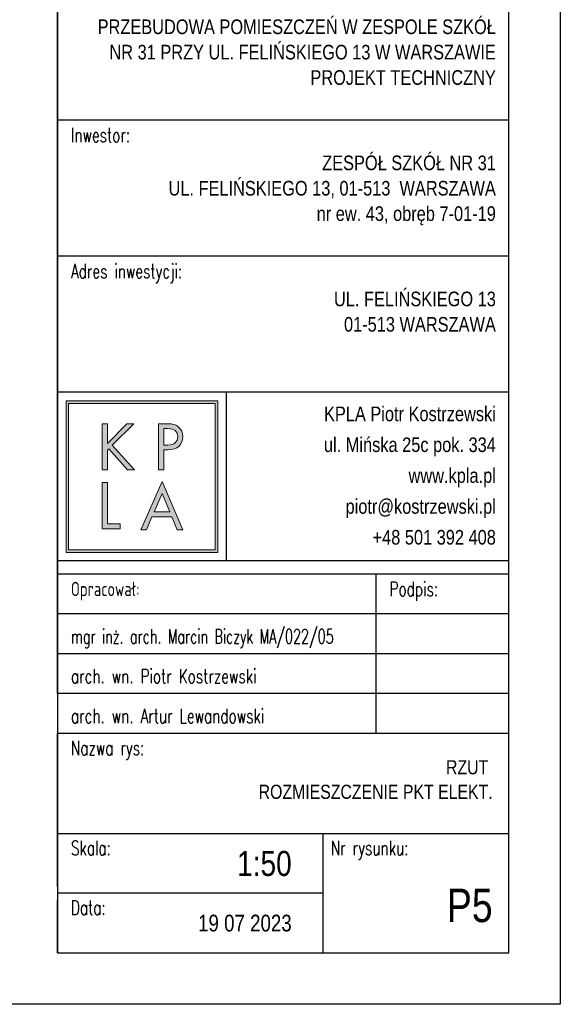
# Model space of a CAD drawing. Extents: x 678233 to 771511, y -128679 to -91169.
# Tile 57 of 62: x 767235 to 767655, y -97092 to -96326. Entities that reach past the tile are written whole.
import ezdxf
from ezdxf.enums import TextEntityAlignment as Align

# ---------------------------------------------------------------- set-up
doc = ezdxf.new("R2010")
doc.units = 0
doc.layers.get('0').update_dxf_attribs({"linetype": 'CONTINUOUS'})
doc.layers.get('Defpoints').update_dxf_attribs({"linetype": 'CONTINUOUS'})
doc.layers.add('ramka', color=2, linetype='CONTINUOUS')
doc.layers.add('tabelka', color=2, linetype='CONTINUOUS')
doc.layers.add('Warstwa 1', color=2, linetype='CONTINUOUS', lineweight=18)
doc.styles.add('ARIAL_CE', font='arial.ttf')
doc.styles.add('ROMANS', font='romans.shx', dxfattribs={"width": 0.6})

# ---------------------------------------------------------------- blocks, each defined once
blk = doc.blocks.new('kpla logo')
h = blk.add_hatch(color=256)
h.paths.add_polyline_path([(3.121, 6.59), (3.117, 6.585), (3.103, 6.571), (3.08, 6.548), (3.048, 6.516), (3.009, 6.477), (2.964, 6.431), (2.92, 6.387), (2.865, 6.332), (2.807, 6.273), (2.745, 6.211), (2.682, 6.148), (2.618, 6.083), (2.562, 6.027), (2.499, 5.963), (2.437, 5.901), (2.379, 5.842), (2.323, 5.786), (2.273, 5.735), (2.233, 5.695), (2.193, 5.655), (2.161, 5.622), (2.136, 5.598), (2.121, 5.583), (2.116, 5.577), (2.116, 5.596), (2.116, 5.651), (2.116, 5.735), (2.116, 5.835), (2.116, 5.956), (2.116, 6.083), (2.116, 6.204), (2.116, 6.325), (2.116, 6.431), (2.116, 6.512), (2.116, 6.569), (2.116, 6.59), (2.111, 6.59), (2.096, 6.59), (2.074, 6.59), (2.048, 6.59), (2.017, 6.59), (1.983, 6.59), (1.951, 6.59), (1.92, 6.59), (1.892, 6.59), (1.871, 6.59), (1.856, 6.59), (1.85, 6.59), (1.85, 6.547), (1.85, 6.418), (1.85, 6.221), (1.85, 5.988), (1.85, 5.707), (1.85, 5.409), (1.85, 5.128), (1.85, 4.846), (1.85, 4.597), (1.85, 4.41), (1.85, 4.277), (1.85, 4.229), (1.855, 4.229), (1.87, 4.229), (1.892, 4.229), (1.918, 4.229), (1.95, 4.229), (1.983, 4.229), (2.015, 4.229), (2.046, 4.229), (2.074, 4.229), (2.095, 4.229), (2.11, 4.229), (2.116, 4.229), (2.116, 4.247), (2.116, 4.302), (2.116, 4.387), (2.116, 4.488), (2.116, 4.608), (2.116, 4.737), (2.116, 4.858), (2.116, 4.979), (2.116, 5.086), (2.116, 5.167), (2.116, 5.224), (2.116, 5.245), (2.117, 5.246), (2.121, 5.249), (2.126, 5.255), (2.133, 5.262), (2.141, 5.27), (2.149, 5.278), (2.157, 5.286), (2.165, 5.294), (2.173, 5.301), (2.178, 5.307), (2.182, 5.31), (2.183, 5.312), (2.201, 5.292), (2.253, 5.233), (2.334, 5.143), (2.429, 5.036), (2.544, 4.907), (2.666, 4.77), (2.781, 4.641), (2.897, 4.512), (2.999, 4.398), (3.075, 4.312), (3.13, 4.251), (3.15, 4.229), (3.156, 4.229), (3.176, 4.229), (3.206, 4.229), (3.242, 4.229), (3.284, 4.229), (3.33, 4.229), (3.373, 4.229), (3.416, 4.229), (3.454, 4.229), (3.483, 4.229), (3.503, 4.229), (3.511, 4.229), (3.49, 4.251), (3.427, 4.32), (3.332, 4.425), (3.219, 4.55), (3.083, 4.7), (2.939, 4.859), (2.803, 5.009), (2.666, 5.159), (2.546, 5.292), (2.455, 5.392), (2.391, 5.463), (2.367, 5.489), (2.387, 5.509), (2.448, 5.569), (2.54, 5.661), (2.65, 5.769), (2.781, 5.9), (2.921, 6.039), (3.053, 6.17), (3.185, 6.302), (3.302, 6.418), (3.39, 6.505), (3.453, 6.567), (3.475, 6.59), (3.469, 6.59), (3.449, 6.59), (3.42, 6.59), (3.385, 6.59), (3.343, 6.59), (3.298, 6.59), (3.256, 6.59), (3.214, 6.59), (3.177, 6.59), (3.148, 6.59), (3.128, 6.59)], flags=0)
h.paths.add_polyline_path([(5.002, 4.229), (5.002, 4.231), (5.002, 4.238), (5.002, 4.252), (5.002, 4.271), (5.002, 4.294), (5.002, 4.322), (5.002, 4.354), (5.002, 4.39), (5.002, 4.421), (5.002, 4.462), (5.002, 4.505), (5.002, 4.551), (5.002, 4.598), (5.002, 4.647), (5.002, 4.696), (5.002, 4.745), (5.002, 4.785), (5.002, 4.834), (5.002, 4.883), (5.002, 4.93), (5.002, 4.976), (5.002, 5.02), (5.002, 5.062), (5.002, 5.101), (5.002, 5.129), (5.002, 5.162), (5.002, 5.191), (5.002, 5.216), (5.002, 5.235), (5.002, 5.25), (5.002, 5.259), (5.002, 5.262), (5.004, 5.262), (5.011, 5.262), (5.023, 5.262), (5.038, 5.262), (5.054, 5.262), (5.074, 5.262), (5.095, 5.262), (5.117, 5.262), (5.137, 5.262), (5.158, 5.262), (5.178, 5.262), (5.196, 5.262), (5.21, 5.262), (5.222, 5.262), (5.229, 5.262), (5.232, 5.262), (5.273, 5.263), (5.316, 5.265), (5.359, 5.269), (5.4, 5.274), (5.437, 5.28), (5.475, 5.288), (5.513, 5.298), (5.549, 5.309), (5.581, 5.32), (5.614, 5.334), (5.647, 5.349), (5.678, 5.365), (5.704, 5.381), (5.732, 5.401), (5.759, 5.421), (5.784, 5.443), (5.805, 5.464), (5.826, 5.488), (5.846, 5.514), (5.866, 5.541), (5.882, 5.567), (5.898, 5.596), (5.913, 5.627), (5.927, 5.658), (5.938, 5.687), (5.949, 5.72), (5.958, 5.754), (5.966, 5.788), (5.971, 5.819), (5.975, 5.854), (5.978, 5.889), (5.979, 5.924), (5.978, 5.958), (5.975, 5.996), (5.971, 6.033), (5.964, 6.069), (5.957, 6.102), (5.947, 6.137), (5.935, 6.171), (5.921, 6.204), (5.907, 6.233), (5.89, 6.265), (5.872, 6.295), (5.852, 6.324), (5.833, 6.349), (5.81, 6.375), (5.785, 6.4), (5.759, 6.423), (5.735, 6.444), (5.708, 6.464), (5.679, 6.483), (5.649, 6.5), (5.621, 6.514), (5.589, 6.528), (5.555, 6.541), (5.519, 6.552), (5.485, 6.56), (5.446, 6.568), (5.405, 6.575), (5.361, 6.581), (5.319, 6.584), (5.271, 6.587), (5.219, 6.589), (5.165, 6.59), (5.161, 6.59), (5.147, 6.59), (5.126, 6.59), (5.098, 6.59), (5.068, 6.59), (5.031, 6.59), (4.992, 6.59), (4.951, 6.59), (4.914, 6.59), (4.874, 6.59), (4.837, 6.59), (4.803, 6.59), (4.778, 6.59), (4.756, 6.59), (4.742, 6.59), (4.736, 6.59), (4.736, 6.567), (4.736, 6.493), (4.736, 6.375), (4.736, 6.221), (4.736, 6.057), (4.736, 5.853), (4.736, 5.635), (4.736, 5.409), (4.736, 5.206), (4.736, 4.986), (4.736, 4.781), (4.736, 4.597), (4.736, 4.457), (4.736, 4.335), (4.736, 4.256), (4.736, 4.229), (4.739, 4.229), (4.747, 4.229), (4.761, 4.229), (4.778, 4.229), (4.796, 4.229), (4.819, 4.229), (4.844, 4.229), (4.869, 4.229), (4.892, 4.229), (4.917, 4.229), (4.94, 4.229), (4.96, 4.229), (4.976, 4.229), (4.99, 4.229), (4.999, 4.229)], flags=0)
h.paths.add_polyline_path([(5.214, 5.503), (5.214, 5.503), (5.213, 5.503), (5.21, 5.503), (5.206, 5.503), (5.201, 5.503), (5.195, 5.503), (5.189, 5.503), (5.181, 5.503), (5.176, 5.503), (5.167, 5.503), (5.158, 5.503), (5.149, 5.503), (5.139, 5.503), (5.129, 5.503), (5.119, 5.503), (5.108, 5.503), (5.101, 5.503), (5.091, 5.503), (5.08, 5.503), (5.071, 5.503), (5.061, 5.503), (5.052, 5.503), (5.043, 5.503), (5.035, 5.503), (5.03, 5.503), (5.023, 5.503), (5.017, 5.503), (5.012, 5.503), (5.008, 5.503), (5.004, 5.503), (5.003, 5.503), (5.002, 5.503), (5.002, 5.51), (5.002, 5.537), (5.002, 5.579), (5.002, 5.635), (5.002, 5.691), (5.002, 5.764), (5.002, 5.843), (5.002, 5.924), (5.002, 5.994), (5.002, 6.073), (5.002, 6.148), (5.002, 6.214), (5.002, 6.262), (5.002, 6.307), (5.002, 6.335), (5.002, 6.345), (5.004, 6.345), (5.01, 6.345), (5.019, 6.345), (5.032, 6.345), (5.045, 6.345), (5.062, 6.345), (5.08, 6.345), (5.099, 6.345), (5.115, 6.345), (5.134, 6.345), (5.151, 6.345), (5.166, 6.345), (5.177, 6.345), (5.188, 6.345), (5.194, 6.345), (5.197, 6.345), (5.228, 6.345), (5.262, 6.344), (5.295, 6.342), (5.326, 6.339), (5.352, 6.336), (5.38, 6.332), (5.406, 6.326), (5.432, 6.32), (5.452, 6.314), (5.475, 6.306), (5.497, 6.297), (5.518, 6.287), (5.535, 6.278), (5.554, 6.266), (5.572, 6.253), (5.59, 6.239), (5.603, 6.227), (5.618, 6.212), (5.631, 6.196), (5.644, 6.179), (5.655, 6.163), (5.666, 6.145), (5.676, 6.125), (5.686, 6.105), (5.693, 6.087), (5.7, 6.065), (5.706, 6.043), (5.711, 6.02), (5.715, 6), (5.718, 5.977), (5.72, 5.952), (5.72, 5.928), (5.719, 5.884), (5.713, 5.836), (5.702, 5.79), (5.687, 5.748), (5.67, 5.714), (5.647, 5.678), (5.62, 5.644), (5.588, 5.614), (5.558, 5.592), (5.519, 5.568), (5.476, 5.548), (5.429, 5.531), (5.386, 5.52), (5.333, 5.511), (5.275, 5.505)], flags=0)
h.paths.add_polyline_path([(2.116, 1.461), (2.116, 1.464), (2.116, 1.479), (2.116, 1.507), (2.116, 1.545), (2.116, 1.594), (2.116, 1.651), (2.116, 1.718), (2.116, 1.791), (2.116, 1.848), (2.116, 1.933), (2.116, 2.023), (2.116, 2.117), (2.116, 2.214), (2.116, 2.314), (2.116, 2.416), (2.116, 2.519), (2.116, 2.592), (2.116, 2.695), (2.116, 2.795), (2.116, 2.894), (2.116, 2.989), (2.116, 3.08), (2.116, 3.166), (2.116, 3.247), (2.116, 3.3), (2.116, 3.368), (2.116, 3.429), (2.116, 3.48), (2.116, 3.521), (2.116, 3.552), (2.116, 3.571), (2.116, 3.577), (2.113, 3.577), (2.105, 3.577), (2.092, 3.577), (2.074, 3.577), (2.057, 3.577), (2.034, 3.577), (2.009, 3.577), (1.983, 3.577), (1.961, 3.577), (1.936, 3.577), (1.913, 3.577), (1.892, 3.577), (1.877, 3.577), (1.863, 3.577), (1.854, 3.577), (1.85, 3.577), (1.85, 3.556), (1.85, 3.483), (1.85, 3.364), (1.85, 3.208), (1.85, 3.051), (1.85, 2.846), (1.85, 2.625), (1.85, 2.397), (1.85, 2.201), (1.85, 1.979), (1.85, 1.771), (1.85, 1.585), (1.85, 1.45), (1.85, 1.325), (1.85, 1.245), (1.85, 1.216), (1.858, 1.216), (1.887, 1.216), (1.933, 1.216), (1.993, 1.216), (2.054, 1.216), (2.133, 1.216), (2.219, 1.216), (2.307, 1.216), (2.383, 1.216), (2.469, 1.216), (2.549, 1.216), (2.621, 1.216), (2.673, 1.216), (2.722, 1.216), (2.753, 1.216), (2.764, 1.216), (2.764, 1.219), (2.764, 1.226), (2.764, 1.238), (2.764, 1.255), (2.764, 1.271), (2.764, 1.292), (2.764, 1.315), (2.764, 1.339), (2.764, 1.359), (2.764, 1.382), (2.764, 1.403), (2.764, 1.422), (2.764, 1.436), (2.764, 1.449), (2.764, 1.458), (2.764, 1.461), (2.758, 1.461), (2.738, 1.461), (2.705, 1.461), (2.662, 1.461), (2.619, 1.461), (2.563, 1.461), (2.502, 1.461), (2.44, 1.461), (2.386, 1.461), (2.325, 1.461), (2.268, 1.461), (2.217, 1.461), (2.18, 1.461), (2.146, 1.461), (2.124, 1.461)], flags=0)
h.paths.add_polyline_path([(4.4, 1.829), (4.402, 1.829), (4.41, 1.829), (4.423, 1.829), (4.441, 1.829), (4.464, 1.829), (4.492, 1.829), (4.523, 1.829), (4.558, 1.829), (4.586, 1.829), (4.626, 1.829), (4.669, 1.829), (4.714, 1.829), (4.76, 1.829), (4.808, 1.829), (4.856, 1.829), (4.905, 1.829), (4.941, 1.829), (4.99, 1.829), (5.037, 1.829), (5.084, 1.829), (5.129, 1.829), (5.172, 1.829), (5.213, 1.829), (5.251, 1.829), (5.278, 1.829), (5.31, 1.829), (5.339, 1.829), (5.363, 1.829), (5.383, 1.829), (5.397, 1.829), (5.406, 1.829), (5.409, 1.829), (5.412, 1.823), (5.42, 1.802), (5.434, 1.768), (5.453, 1.724), (5.472, 1.679), (5.496, 1.621), (5.522, 1.559), (5.549, 1.494), (5.572, 1.438), (5.599, 1.375), (5.623, 1.317), (5.645, 1.264), (5.661, 1.225), (5.676, 1.19), (5.685, 1.168), (5.689, 1.16), (5.691, 1.16), (5.7, 1.16), (5.715, 1.16), (5.734, 1.16), (5.754, 1.16), (5.779, 1.16), (5.806, 1.16), (5.834, 1.16), (5.858, 1.16), (5.885, 1.16), (5.911, 1.16), (5.934, 1.16), (5.951, 1.16), (5.966, 1.16), (5.976, 1.16), (5.979, 1.16), (5.969, 1.182), (5.936, 1.26), (5.883, 1.384), (5.813, 1.546), (5.741, 1.714), (5.649, 1.929), (5.55, 2.159), (5.448, 2.397), (5.358, 2.606), (5.259, 2.837), (5.166, 3.054), (5.083, 3.248), (5.021, 3.392), (4.966, 3.521), (4.93, 3.605), (4.917, 3.634), (4.907, 3.611), (4.873, 3.534), (4.819, 3.41), (4.747, 3.248), (4.673, 3.079), (4.579, 2.865), (4.478, 2.635), (4.374, 2.397), (4.282, 2.188), (4.18, 1.957), (4.085, 1.74), (4, 1.546), (3.937, 1.402), (3.88, 1.273), (3.843, 1.189), (3.83, 1.16), (3.833, 1.16), (3.842, 1.16), (3.856, 1.16), (3.875, 1.16), (3.895, 1.16), (3.919, 1.16), (3.946, 1.16), (3.974, 1.16), (3.998, 1.16), (4.025, 1.16), (4.05, 1.16), (4.072, 1.16), (4.089, 1.16), (4.104, 1.16), (4.114, 1.16), (4.117, 1.16), (4.12, 1.166), (4.128, 1.187), (4.143, 1.22), (4.161, 1.264), (4.18, 1.31), (4.205, 1.368), (4.231, 1.43), (4.259, 1.494), (4.282, 1.551), (4.309, 1.613), (4.334, 1.672), (4.356, 1.724), (4.373, 1.763), (4.387, 1.798), (4.397, 1.821)], flags=0)
h.paths.add_polyline_path([(4.914, 3.018), (4.914, 3.017), (4.916, 3.011), (4.921, 3), (4.928, 2.983), (4.937, 2.961), (4.948, 2.934), (4.961, 2.904), (4.975, 2.87), (4.982, 2.852), (4.998, 2.814), (5.015, 2.773), (5.033, 2.73), (5.052, 2.685), (5.071, 2.639), (5.09, 2.593), (5.11, 2.546), (5.12, 2.522), (5.139, 2.475), (5.159, 2.428), (5.177, 2.383), (5.196, 2.339), (5.213, 2.297), (5.23, 2.258), (5.245, 2.221), (5.252, 2.203), (5.266, 2.171), (5.277, 2.143), (5.287, 2.119), (5.295, 2.099), (5.301, 2.085), (5.305, 2.076), (5.306, 2.073), (5.301, 2.073), (5.276, 2.073), (5.236, 2.073), (5.182, 2.073), (5.134, 2.073), (5.064, 2.073), (4.987, 2.073), (4.908, 2.073), (4.849, 2.073), (4.771, 2.073), (4.699, 2.073), (4.634, 2.073), (4.593, 2.073), (4.549, 2.073), (4.52, 2.073), (4.51, 2.073), (4.513, 2.08), (4.525, 2.109), (4.546, 2.157), (4.573, 2.221), (4.597, 2.277), (4.633, 2.361), (4.672, 2.452), (4.712, 2.546), (4.742, 2.616), (4.781, 2.708), (4.818, 2.794), (4.85, 2.87), (4.872, 2.92), (4.894, 2.972), (4.908, 3.006)], flags=0)
h.paths.add_polyline_path([(7.769, 0), (7.769, 0.009), (7.769, 0.062), (7.769, 0.161), (7.769, 0.301), (7.769, 0.48), (7.769, 0.694), (7.769, 0.94), (7.769, 1.214), (7.769, 1.391), (7.769, 1.704), (7.769, 2.037), (7.769, 2.387), (7.769, 2.75), (7.769, 3.122), (7.769, 3.502), (7.769, 3.885), (7.769, 4.115), (7.769, 4.496), (7.769, 4.872), (7.769, 5.239), (7.769, 5.594), (7.769, 5.934), (7.769, 6.256), (7.769, 6.555), (7.769, 6.723), (7.769, 6.981), (7.769, 7.208), (7.769, 7.401), (7.769, 7.557), (7.769, 7.673), (7.769, 7.745), (7.769, 7.769), (7.707, 7.769), (7.468, 7.769), (7.076, 7.769), (6.555, 7.769), (6.065, 7.769), (5.383, 7.769), (4.647, 7.769), (3.885, 7.769), (3.274, 7.769), (2.53, 7.769), (1.835, 7.769), (1.214, 7.769), (0.788, 7.769), (0.368, 7.769), (0.096, 7.769), (0, 7.769), (0, 7.707), (0, 7.468), (0, 7.076), (0, 6.555), (0, 6.065), (0, 5.383), (0, 4.647), (0, 3.885), (0, 3.274), (0, 2.53), (0, 1.835), (0, 1.214), (0, 0.788), (0, 0.368), (0, 0.096), (0, 0), (0.062, 0), (0.301, 0), (0.694, 0), (1.214, 0), (1.704, 0), (2.387, 0), (3.122, 0), (3.885, 0), (4.496, 0), (5.239, 0), (5.934, 0), (6.555, 0), (6.981, 0), (7.401, 0), (7.673, 0)])
h.paths.add_polyline_path([(0.131, 0.131), (0.131, 0.14), (0.131, 0.192), (0.131, 0.287), (0.131, 0.422), (0.131, 0.595), (0.131, 0.802), (0.131, 1.039), (0.131, 1.304), (0.131, 1.475), (0.131, 1.778), (0.131, 2.1), (0.131, 2.437), (0.131, 2.788), (0.131, 3.148), (0.131, 3.515), (0.131, 3.885), (0.131, 4.107), (0.131, 4.475), (0.131, 4.838), (0.131, 5.193), (0.131, 5.536), (0.131, 5.865), (0.131, 6.176), (0.131, 6.465), (0.131, 6.627), (0.131, 6.876), (0.131, 7.096), (0.131, 7.282), (0.131, 7.433), (0.131, 7.545), (0.131, 7.614), (0.131, 7.638), (0.192, 7.638), (0.422, 7.638), (0.802, 7.638), (1.304, 7.638), (1.778, 7.638), (2.437, 7.638), (3.148, 7.638), (3.885, 7.638), (4.475, 7.638), (5.193, 7.638), (5.865, 7.638), (6.465, 7.638), (6.876, 7.638), (7.282, 7.638), (7.545, 7.638), (7.638, 7.638), (7.638, 7.578), (7.638, 7.347), (7.638, 6.968), (7.638, 6.465), (7.638, 5.992), (7.638, 5.332), (7.638, 4.621), (7.638, 3.885), (7.638, 3.294), (7.638, 2.576), (7.638, 1.904), (7.638, 1.304), (7.638, 0.893), (7.638, 0.487), (7.638, 0.225), (7.638, 0.131), (7.578, 0.131), (7.347, 0.131), (6.968, 0.131), (6.465, 0.131), (5.992, 0.131), (5.332, 0.131), (4.621, 0.131), (3.885, 0.131), (3.294, 0.131), (2.576, 0.131), (1.904, 0.131), (1.304, 0.131), (0.893, 0.131), (0.487, 0.131), (0.225, 0.131)], flags=16)
at = {"layer": 'Warstwa 1', "color": 250}
for points, knots in [([(7.769, 0), (7.769, 0), (0, 0), (0, 0), (0, 0), (0, 0), (0, 7.769), (0, 7.769), (0, 7.769), (0, 7.769), (7.769, 7.769), (7.769, 7.769), (7.769, 7.769), (7.769, 7.769), (7.769, 0), (7.769, 0)], [0, 0, 0, 0, 0.2, 0.2, 0.2, 0.2, 0.4, 0.4, 0.4, 0.4, 0.6, 0.6, 0.6, 0.6, 1, 1, 1, 1]), ([(0.131, 0.131), (0.131, 0.131), (7.638, 0.131), (7.638, 0.131), (7.638, 0.131), (7.638, 0.131), (7.638, 7.638), (7.638, 7.638), (7.638, 7.638), (7.638, 7.638), (0.131, 7.638), (0.131, 7.638), (0.131, 7.638), (0.131, 7.638), (0.131, 0.131), (0.131, 0.131)], [0, 0, 0, 0, 0.2, 0.2, 0.2, 0.2, 0.4, 0.4, 0.4, 0.4, 0.6, 0.6, 0.6, 0.6, 1, 1, 1, 1]), ([(3.121, 6.59), (3.121, 6.59), (3.475, 6.59), (3.475, 6.59), (3.475, 6.59), (3.475, 6.59), (2.367, 5.489), (2.367, 5.489), (2.367, 5.489), (2.367, 5.489), (3.511, 4.229), (3.511, 4.229), (3.511, 4.229), (3.511, 4.229), (3.15, 4.229), (3.15, 4.229), (3.15, 4.229), (3.15, 4.229), (2.183, 5.312), (2.183, 5.312), (2.183, 5.312), (2.183, 5.312), (2.116, 5.245), (2.116, 5.245), (2.116, 5.245), (2.116, 5.245), (2.116, 4.229), (2.116, 4.229), (2.116, 4.229), (2.116, 4.229), (1.85, 4.229), (1.85, 4.229), (1.85, 4.229), (1.85, 4.229), (1.85, 6.59), (1.85, 6.59), (1.85, 6.59), (1.85, 6.59), (2.116, 6.59), (2.116, 6.59), (2.116, 6.59), (2.116, 6.59), (2.116, 5.577), (2.116, 5.577), (2.116, 5.577), (2.116, 5.577), (3.121, 6.59), (3.121, 6.59)], [0, 0, 0, 0, 0.076923, 0.076923, 0.076923, 0.076923, 0.153846, 0.153846, 0.153846, 0.153846, 0.230769, 0.230769, 0.230769, 0.230769, 0.307692, 0.307692, 0.307692, 0.307692, 0.384615, 0.384615, 0.384615, 0.384615, 0.461538, 0.461538, 0.461538, 0.461538, 0.538462, 0.538462, 0.538462, 0.538462, 0.615385, 0.615385, 0.615385, 0.615385, 0.692308, 0.692308, 0.692308, 0.692308, 0.769231, 0.769231, 0.769231, 0.769231, 0.846154, 0.846154, 0.846154, 0.846154, 1, 1, 1, 1]), ([(5.002, 4.229), (5.002, 4.229), (4.736, 4.229), (4.736, 4.229), (4.736, 4.229), (4.736, 4.229), (4.736, 6.59), (4.736, 6.59), (4.736, 6.59), (4.736, 6.59), (5.165, 6.59), (5.165, 6.59), (5.165, 6.59), (5.455, 6.59), (5.621, 6.544), (5.759, 6.423), (5.759, 6.423), (5.898, 6.307), (5.979, 6.122), (5.979, 5.924), (5.979, 5.924), (5.979, 5.74), (5.905, 5.56), (5.784, 5.443), (5.784, 5.443), (5.657, 5.326), (5.469, 5.262), (5.232, 5.262), (5.232, 5.262), (5.232, 5.262), (5.002, 5.262), (5.002, 5.262), (5.002, 5.262), (5.002, 5.262), (5.002, 4.229), (5.002, 4.229)], [0, 0, 0, 0, 0.1, 0.1, 0.1, 0.1, 0.2, 0.2, 0.2, 0.2, 0.3, 0.3, 0.3, 0.3, 0.4, 0.4, 0.4, 0.4, 0.5, 0.5, 0.5, 0.5, 0.6, 0.6, 0.6, 0.6, 0.7, 0.7, 0.7, 0.7, 0.8, 0.8, 0.8, 0.8, 1, 1, 1, 1]), ([(5.214, 5.503), (5.536, 5.503), (5.72, 5.659), (5.72, 5.928), (5.72, 5.928), (5.72, 6.055), (5.671, 6.169), (5.59, 6.239), (5.59, 6.239), (5.501, 6.314), (5.388, 6.345), (5.197, 6.345), (5.197, 6.345), (5.197, 6.345), (5.002, 6.345), (5.002, 6.345), (5.002, 6.345), (5.002, 6.345), (5.002, 5.503), (5.002, 5.503), (5.002, 5.503), (5.002, 5.503), (5.214, 5.503), (5.214, 5.503)], [0, 0, 0, 0, 0.142857, 0.142857, 0.142857, 0.142857, 0.285714, 0.285714, 0.285714, 0.285714, 0.428571, 0.428571, 0.428571, 0.428571, 0.571429, 0.571429, 0.571429, 0.571429, 0.714286, 0.714286, 0.714286, 0.714286, 1, 1, 1, 1]), ([(2.116, 1.461), (2.116, 1.461), (2.764, 1.461), (2.764, 1.461), (2.764, 1.461), (2.764, 1.461), (2.764, 1.216), (2.764, 1.216), (2.764, 1.216), (2.764, 1.216), (1.85, 1.216), (1.85, 1.216), (1.85, 1.216), (1.85, 1.216), (1.85, 3.577), (1.85, 3.577), (1.85, 3.577), (1.85, 3.577), (2.116, 3.577), (2.116, 3.577), (2.116, 3.577), (2.116, 3.577), (2.116, 1.461), (2.116, 1.461)], [0, 0, 0, 0, 0.142857, 0.142857, 0.142857, 0.142857, 0.285714, 0.285714, 0.285714, 0.285714, 0.428571, 0.428571, 0.428571, 0.428571, 0.571429, 0.571429, 0.571429, 0.571429, 0.714286, 0.714286, 0.714286, 0.714286, 1, 1, 1, 1]), ([(4.4, 1.829), (4.4, 1.829), (4.117, 1.16), (4.117, 1.16), (4.117, 1.16), (4.117, 1.16), (3.83, 1.16), (3.83, 1.16), (3.83, 1.16), (3.83, 1.16), (4.917, 3.634), (4.917, 3.634), (4.917, 3.634), (4.917, 3.634), (5.979, 1.16), (5.979, 1.16), (5.979, 1.16), (5.979, 1.16), (5.689, 1.16), (5.689, 1.16), (5.689, 1.16), (5.689, 1.16), (5.409, 1.829), (5.409, 1.829), (5.409, 1.829), (5.409, 1.829), (4.4, 1.829), (4.4, 1.829)], [0, 0, 0, 0, 0.125, 0.125, 0.125, 0.125, 0.25, 0.25, 0.25, 0.25, 0.375, 0.375, 0.375, 0.375, 0.5, 0.5, 0.5, 0.5, 0.625, 0.625, 0.625, 0.625, 0.75, 0.75, 0.75, 0.75, 1, 1, 1, 1]), ([(4.914, 3.018), (4.914, 3.018), (4.51, 2.073), (4.51, 2.073), (4.51, 2.073), (4.51, 2.073), (5.306, 2.073), (5.306, 2.073), (5.306, 2.073), (5.306, 2.073), (4.914, 3.018), (4.914, 3.018)], [0, 0, 0, 0, 0.25, 0.25, 0.25, 0.25, 0.5, 0.5, 0.5, 0.5, 1, 1, 1, 1])]:
    blk.add_open_spline(points, degree=3, knots=knots, dxfattribs=at)
blk = doc.blocks.new('TABELKA NOWA 334')
at = {"layer": 'tabelka', "ltscale": 2}
for p, q in [((42790.4, -48703.2), (42790.4, -47607.4)), ((43615.4, -47856.3), (42790.4, -47856.3)), ((43615.4, -48105.3), (42790.4, -48105.3)), ((43615.4, -48354.2), (42790.4, -48354.2)), ((43615.4, -48662.5), (42790.4, -48662.5)), ((43615.4, -48686.7), (42790.4, -48686.7)), ((43615.4, -48686.7), (42790.4, -48686.7)), ((42790.4, -48904.9), (42790.4, -48686.7)), ((43373.1, -48977.6), (43373.1, -48686.7)), ((43615.4, -48759.4), (42790.4, -48759.4)), ((42790.4, -48832.1), (43615.4, -48832.1)), ((43615.4, -48904.9), (42790.4, -48904.9)), ((42790.4, -48977.6), (43615.4, -48977.6)), ((42790.4, -48977.6), (43615.4, -48977.6)), ((42790.4, -49161.5), (42790.4, -48977.6)), ((42790.4, -49161.5), (43615.4, -49161.5)), ((42790.4, -49161.5), (43275.1, -49161.5)), ((42790.4, -49258.4), (42790.4, -49161.5)), ((43275.1, -49161.5), (43275.1, -49379.6)), ((43275.1, -49270.5), (42790.4, -49270.5)), ((42790.4, -49379.6), (42790.4, -49282.7))]:
    blk.add_line(p, q, dxfattribs=at)
blk.add_lwpolyline([(42790.4, -49379.6), (43615.4, -49379.6), (43615.4, -47607.4), (42790.4, -47607.4)], close=True, dxfattribs=at)
blk.add_lwpolyline([(43098.7, -48354.2), (43098.7, -48662.5)], dxfattribs=at)
at = {"layer": 'tabelka', "ltscale": 2, "xscale": 35.70926211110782, "yscale": 35.70926211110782, "zscale": 35.70926211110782}
blk.add_blockref('kpla logo', (42805.8, -48647.1), dxfattribs=at)
at = {"layer": 'tabelka', "ltscale": 2, "style": 'ROMANS', "width": 0.7}
for s, height, p in [('Inwestor:', 26.17, (42814.7, -47896.6)), ('Adres inwestycji:', 26.174, (42814.7, -48145.5)), ('Opracował:', 26.17, (42814.7, -48727)), ('Podpis:', 26.17, (43397.3, -48727)), ('Nazwa rys:', 26.17, (42814.7, -49017.8)), ('Skala:', 26.17, (42814.7, -49200.7)), ('Nr rysunku:', 26.174, (43289.7, -49200.7)), ('Data:', 26.17, (42814.7, -49309.8))]:
    blk.add_text(s, height=height, dxfattribs=at).set_placement(p)
at = {"layer": 'tabelka', "ltscale": 2, "style": 'ARIAL_CE', "width": 0.8}
for s, p in [('KPLA Piotr Kostrzewski', (43591.7, -48407)), ('ul. Mińska 25c pok. 334', (43591.7, -48463.4)), ('www.kpla.pl', (43591.7, -48519.8)), ('  piotr@kostrzewski.pl', (43591.7, -48576.3)), ('+48 501 392 408', (43591.7, -48632.7))]:
    blk.add_text(s, height=26.775, dxfattribs=at).set_placement(p, align=Align.RIGHT)
for tag, height, p in [('Inwestycja 1', 26.8, (43591.7, -47698.9)), ('Inwestycja 2', 26.8, (43591.7, -47745.3)), ('Inwestycja 3', 26.8, (43591.7, -47791.7)), ('Inwestycja 4', 26.8, (43591.7, -47838.1)), ('INWESTOR 1', 26.8, (43591.7, -47947.8)), ('INWESTOR 2', 26.8, (43591.7, -47994.2)), ('INWESTOR 3', 26.8, (43591.7, -48040.6)), ('INWESTOR 4', 26.8, (43591.7, -48087.1)), ('Adres 1', 26.8, (43591.7, -48196.8)), ('Adres 2', 26.8, (43591.7, -48243.2)), ('Adres 3', 26.8, (43591.7, -48289.6)), ('Adres 4', 26.8, (43591.7, -48336)), ('TEMAT1', 25.9, (43585.8, -49053)), ('TEMAT2', 25.9, (43585.8, -49097.9)), ('TEMAT3', 25.9, (43585.8, -49142.8))]:
    blk.add_attdef(tag, text='', height=height, dxfattribs=at).set_placement(p, align=Align.RIGHT)
at = {"layer": 'tabelka', "ltscale": 2, "style": 'ROMANS', "width": 0.7, "flags": 4}
for tag, p in [('arch. wn. Piotr Kostrzewski', (42814.7, -48813.8)), ('arch. wn. Artur Lewandowski', (42814.7, -48886.5)), ('....', (42814.7, -48959.2))]:
    blk.add_attdef(tag, p, '', height=26.2, dxfattribs=at)
at = {"layer": 'tabelka', "ltscale": 2, "style": 'ARIAL_CE', "width": 0.8}
for tag, height, p in [('1:20', 45.9, (43218.4, -49216)), ('A 12', 61.2, (43585.8, -49292.7)), ('sierpień 2013', 30.6, (43218.4, -49325.1))]:
    blk.add_attdef(tag, text='', height=height, dxfattribs=at).set_placement(p, align=Align.MIDDLE_RIGHT)

msp = doc.modelspace()

# ---------------------------------------------------------------- linework, layer by layer
at = {"layer": 'Defpoints'}
msp.add_lwpolyline([(766604.8, -95606.74), (767654.8, -95606.74), (767654.8, -97091.74), (766604.8, -97091.74)], close=True, dxfattribs=at)
at = {"layer": 'tabelka'}
msp.add_lwpolyline([(767264.09, -97051.74), (767614.8, -97051.74), (767614.8, -95646.74), (767264.09, -95646.74)], close=True, dxfattribs=at)

# ---------------------------------------------------------------- block references
at = {"layer": 'ramka'}
ref = msp.add_blockref('TABELKA NOWA 334', (749073.8, -76060.39), dxfattribs=dict(at, xscale=0.425101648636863, yscale=0.425101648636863, zscale=0.425101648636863))
ref.add_attrib('....', 'arch. wn. Artur Lewandowski', (767274.39, -96873.03), dxfattribs={"layer": 'tabelka', "ltscale": 2, "height": 11.1265, "style": 'ROMANS', "width": 0.7})
ref.add_attrib('arch. wn. Artur Lewandowski', 'arch. wn. Piotr Kostrzewski', (767274.39, -96842.12), dxfattribs={"layer": 'tabelka', "ltscale": 2, "height": 11.1265, "style": 'ROMANS', "width": 0.7})
ref.add_attrib('arch. wn. Piotr Kostrzewski', 'mgr inż. arch. Marcin Biczyk MA/022/05', (767274.39, -96811.21), dxfattribs={"layer": 'tabelka', "ltscale": 2, "height": 11.1265, "style": 'ROMANS', "width": 0.65})
ref.add_attrib('Adres 1', 'UL. FELIŃSKIEGO 13', dxfattribs={"layer": 'tabelka', "ltscale": 2, "height": 11.3822, "style": 'ARIAL_CE', "width": 0.8}).set_placement((767604.71, -96548.92), align=Align.RIGHT)
ref.add_attrib('Adres 2', '01-513 WARSZAWA', dxfattribs={"layer": 'tabelka', "ltscale": 2, "height": 11.3822, "style": 'ARIAL_CE', "width": 0.8}).set_placement((767604.71, -96568.65), align=Align.RIGHT)
ref.add_attrib('INWESTOR 1', 'ZESPÓŁ SZKÓŁ NR 31', dxfattribs={"layer": 'tabelka', "ltscale": 2, "height": 11.3822, "style": 'ARIAL_CE', "width": 0.8}).set_placement((767604.71, -96443.09), align=Align.RIGHT)
ref.add_attrib('INWESTOR 2', 'UL. FELIŃSKIEGO 13, 01-513  WARSZAWA', dxfattribs={"layer": 'tabelka', "ltscale": 2, "height": 11.3822, "style": 'ARIAL_CE', "width": 0.8}).set_placement((767604.71, -96462.82), align=Align.RIGHT)
ref.add_attrib('INWESTOR 3', 'nr ew. 43, obręb 7-01-19', dxfattribs={"layer": 'tabelka', "ltscale": 2, "height": 11.3822, "style": 'ARIAL_CE', "width": 0.8}).set_placement((767604.71, -96482.55), align=Align.RIGHT)
ref.add_attrib('Inwestycja 1', 'PRZEBUDOWA POMIESZCZEŃ W ZESPOLE SZKÓŁ', dxfattribs={"layer": 'tabelka', "ltscale": 2, "height": 11.3822, "style": 'ARIAL_CE', "width": 0.8}).set_placement((767604.71, -96337.26), align=Align.RIGHT)
ref.add_attrib('Inwestycja 2', ' NR 31 PRZY UL. FELIŃSKIEGO 13 W WARSZAWIE', dxfattribs={"layer": 'tabelka', "ltscale": 2, "height": 11.3822, "style": 'ARIAL_CE', "width": 0.8}).set_placement((767604.71, -96356.99), align=Align.RIGHT)
ref.add_attrib('Inwestycja 3', 'PROJEKT TECHNICZNY', dxfattribs={"layer": 'tabelka', "ltscale": 2, "height": 11.3822, "style": 'ARIAL_CE', "width": 0.8}).set_placement((767604.71, -96376.72), align=Align.RIGHT)
ref.add_attrib('1:20', '1:50', dxfattribs={"layer": 'tabelka', "ltscale": 2, "height": 19.512, "style": 'ARIAL_CE', "width": 0.8}).set_placement((767446.02, -96982.2), align=Align.MIDDLE_RIGHT)
ref.add_attrib('sierpień 2013', '19 07 2023', dxfattribs={"layer": 'tabelka', "ltscale": 2, "height": 13.008, "style": 'ARIAL_CE', "width": 0.8}).set_placement((767446.02, -97028.56), align=Align.MIDDLE_RIGHT)
ref.add_attrib('A 12', 'P5', dxfattribs={"layer": 'tabelka', "ltscale": 2, "height": 26.017, "style": 'ARIAL_CE', "width": 0.8}).set_placement((767602.2, -97014.79), align=Align.MIDDLE_RIGHT)
ref.add_attrib('TEMAT1', 'RZUT ', dxfattribs={"layer": 'tabelka', "ltscale": 2, "height": 11.012, "style": 'ARIAL_CE', "width": 0.8}).set_placement((767602.2, -96912.9), align=Align.RIGHT)
ref.add_attrib('TEMAT2', 'ROZMIESZCZENIE PKT ELEKT.', dxfattribs={"layer": 'tabelka', "ltscale": 2, "height": 11.0123, "style": 'ARIAL_CE', "width": 0.8}).set_placement((767602.2, -96931.99), align=Align.RIGHT)

doc.saveas('drawing.dxf')
